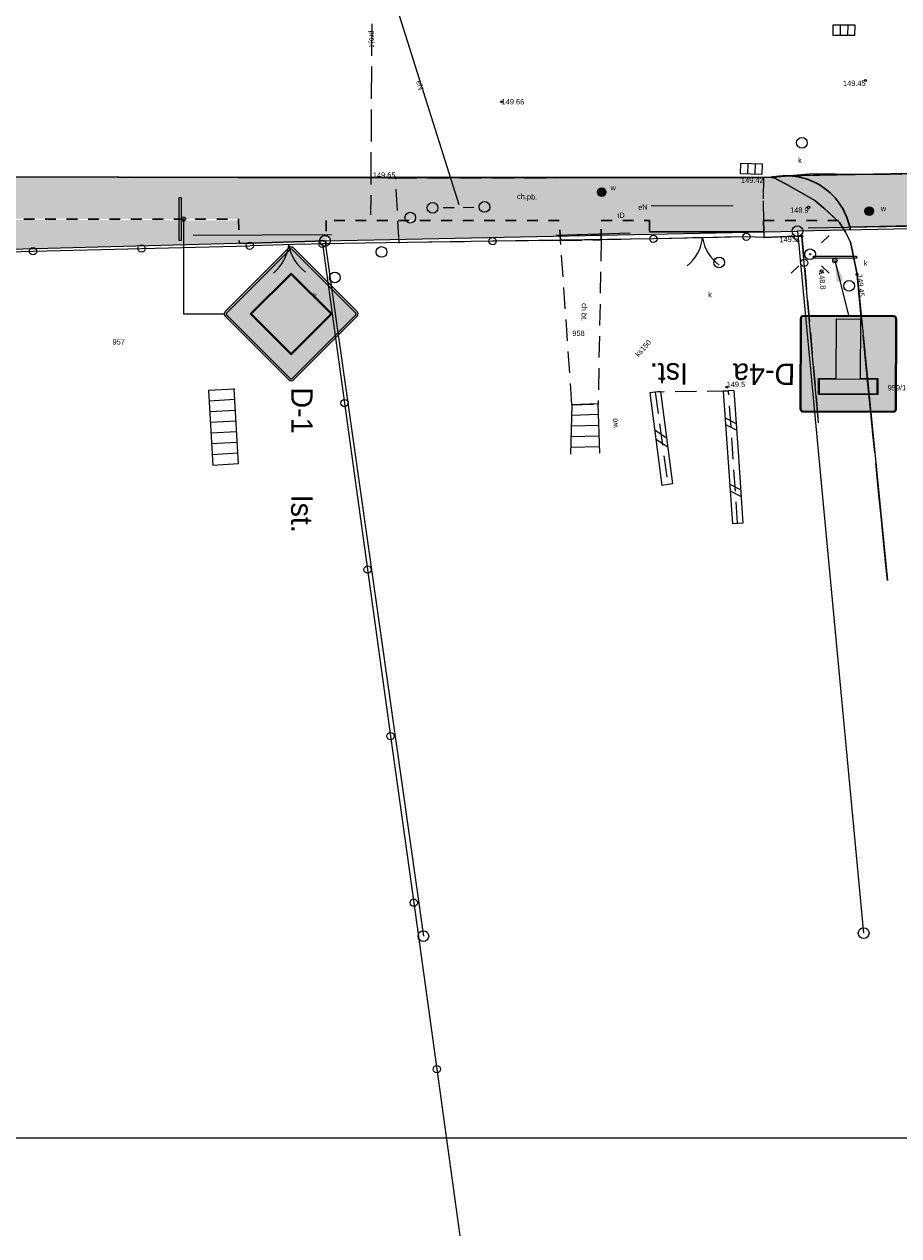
# Model space of a CAD drawing. Extents: x 7583285 to 7585126, y 6019995 to 6020809.
# Tile 28 of 54: x 7584150 to 7584190, y 6020639 to 6020696. Entities that reach past the tile are written whole.
import ezdxf
from ezdxf import colors
from ezdxf.entities.mleader import LeaderData, LeaderLine
from ezdxf.enums import TextEntityAlignment as Align
from ezdxf.math import Vec2, Vec3

# ---------------------------------------------------------------- set-up
doc = ezdxf.new("R2010")
doc.units = 0
doc.header["$MEASUREMENT"] = 0
for name, pattern in [('1_OTKC', [1.5, 1, -0.5]), ('1_OTKJ', [2, 1.5, -0.5]), ('1_OTKK', [0]), ('3', [1, 0.5, -0.5]), ('3_EGBS', [0]), ('3_EGBSG', [0]), ('4_SULO', [0]), ('4_SUPP_P', [2, 1.5, -0.5])]:
    doc.linetypes.add(name, pattern=pattern)
doc.layers.get('0').update_dxf_attribs({"linetype": 'CONTINUOUS', "lineweight": 5})
for name, color, linetype, lineweight in [('0 ciek betonowy', 31, 'CONTINUOUS', 30), ('0 Krawężnik ', 1, 'CONTINUOUS', 30), ('0 Krawężnik najazdowy', 6, 'CONTINUOUS', 30), ('0 obrzeże', 51, '3', 30), ('Dzialki', 3, 'CONTINUOUS', 25)]:
    doc.layers.add(name, color=color, linetype=linetype, lineweight=lineweight)
for name, color, linetype in [('0 ozn pionowe', 7, 'CONTINUOUS'), ('EGBE_L_3', 7, '3_EGBS'), ('Numery_dzialek', 7, 'CONTINUOUS'), ('OTD_L_12', 7, 'CONTINUOUS'), ('OTK_E_T_1', 7, 'CONTINUOUS'), ('OTK_L_0', 7, '1_OTKJ'), ('OTK_L_1', 7, '1_OTKK'), ('OTK_L_2', 7, '1_OTKC'), ('OTO_L_0', 7, 'CONTINUOUS'), ('OTO_L_1', 7, 'CONTINUOUS'), ('OTR_T_0', 7, 'CONTINUOUS'), ('OTR_T_1', 7, 'CONTINUOUS'), ('P_SUTP_E_T_0', 30, 'CONTINUOUS'), ('P_SUTP_L_0', 30, '4_SUPP_P'), ('Punkty', 7, 'CONTINUOUS'), ('SUE_T_3', 7, 'CONTINUOUS'), ('SUEP_E_T_0', 1, 'CONTINUOUS'), ('SUER_T_0', 1, 'CONTINUOUS'), ('SUK_E_T_4', 36, 'CONTINUOUS'), ('SUK_T_1', 36, 'CONTINUOUS'), ('SUK_T_3', 36, 'CONTINUOUS'), ('SUKP_E_T_0', 36, 'CONTINUOUS'), ('SUL_L_1', 7, '4_SULO'), ('SUP_T_0', 7, 'CONTINUOUS'), ('SUP_T_2', 7, 'CONTINUOUS'), ('SUTP_E_T_0', 30, 'CONTINUOUS'), ('SUW_E_T_2', 5, 'CONTINUOUS'), ('SUW_T_5', 5, 'CONTINUOUS'), ('SUWP_E_T_0', 5, 'CONTINUOUS')]:
    doc.layers.add(name, color=color, linetype=linetype)

# ---------------------------------------------------------------- blocks, each defined once
blk = doc.blocks.new('GRT')
at = {"linetype": 'Continuous'}
blk.add_circle((0, 0), 0.25, dxfattribs=at)
blk = doc.blocks.new('1_OTRN')
at = {"linetype": 'Continuous'}
blk.add_circle((0, 0), 0.045, dxfattribs=at)
blk = doc.blocks.new('1_OTRS')
at = {"linetype": 'Continuous'}
blk.add_circle((0, 0), 0.045, dxfattribs=at)
blk = doc.blocks.new('4_SUEO_W')
at = {"linetype": 'Continuous'}
for p, q in [((-0.5303, 0.5303), (-0.8839, 0.8839)), ((0.5303, 0.5303), (0.8839, 0.8839)), ((-0.5303, -0.5303), (-0.8839, -0.8839)), ((0.5303, -0.5303), (0.8839, -0.8839))]:
    blk.add_line(p, q, dxfattribs=at)
blk.add_circle((0, 0), 0.025, dxfattribs=at)
blk = doc.blocks.new('4_SUPP')
at = {"linetype": 'Continuous'}
blk.add_circle((0, 0), 0.25, dxfattribs=at)
blk = doc.blocks.new('4_SUPS')
at = {"linetype": 'Continuous'}
blk.add_circle((0, 0), 0.0625, dxfattribs=at)
blk = doc.blocks.new('4_SUKK')
at = {"linetype": 'Continuous'}
for p, q in [((-0.5, -0.25), (-0.5, 0.25)), ((-0.5, 0.25), (0.5, 0.25)), ((-0.175, 0.25), (-0.175, -0.25)), ((0.175, 0.25), (0.175, -0.25)), ((0.5, 0.25), (0.5, -0.25)), ((0.5, -0.25), (-0.5, -0.25))]:
    blk.add_line(p, q, dxfattribs=at)
blk = doc.blocks.new('4_SUKS')
at = {"linetype": 'Continuous'}
blk.add_circle((0, 0), 0.25, dxfattribs=at)
blk = doc.blocks.new('4_SUPK')
at = {"linetype": 'Continuous'}
blk.add_circle((0, 0), 0.25, dxfattribs=at)
blk = doc.blocks.new('4_SUWW')
at = {"linetype": 'Continuous'}
for radius in [0.2, 0.175, 0.15, 0.125, 0.1, 0.075, 0.05, 0.025, 0.00715]:
    blk.add_circle((0, 0), radius, dxfattribs=at)
blk = doc.blocks.new('Słupek')
h = blk.add_hatch(color=256)
h.paths.add_polyline_path([(-50, -5), (0, -5), (50, -5), (50, -10), (-50, -10)])
h.paths.add_polyline_path([(5, 0, 1), (-5, 0, 1)])
at = {"color": 7}
blk.add_lwpolyline([(-50, -5), (50, -5), (50, -10), (-50, -10)], close=True, dxfattribs=at)
blk.add_circle((0, 0), 5, dxfattribs=at)
blk = doc.blocks.new('P_Opis_Pionowe')
for tag, p in [('Symbol', (0, 0)), ('Stan', (5, 0))]:
    blk.add_attdef(tag, p, '', height=1)
at = {"flags": 1}
for tag, p in [('Wielkość', (0, -1.2)), ('Odblaskowość', (0, -2.4)), ('Dodatkowe', (0, -3.6))]:
    blk.add_attdef(tag, p, '', height=1, dxfattribs=at)
blk = doc.blocks.new('D-1_')
at = {"true_color": 0x000000}
h = blk.add_hatch(color=18, dxfattribs=at)
h.dxf.hatch_style = 1
h.paths.add_polyline_path([(-615, 603), (-21, 9, 0.414214), (21, 9), (615, 603, 0.414214), (615, 645), (21, 1239, 0.414214), (-21, 1239), (-615, 645, 0.414214)])
h.paths.add_polyline_path([(-602, 615), (-8, 22, 0.414214), (8, 22), (602, 615, 0.414214), (602, 632), (8, 1226, 0.414214), (-8, 1226), (-602, 632, 0.414214)], flags=16)
h.paths.add_polyline_path([(0, 242), (-382, 624), (0, 1006), (382, 624)], flags=0)
h.paths.add_polyline_path([(0, 255), (-369, 624), (0, 993), (369, 624)], flags=0)
at = {"true_color": 0xffffff}
h = blk.add_hatch(color=7, dxfattribs=at)
h.dxf.hatch_style = 1
h.paths.add_polyline_path([(-602, 632, 0.414214), (-602, 615), (-8, 22, 0.414214), (8, 22), (602, 615, 0.414214), (602, 632), (8, 1226, 0.414214), (-8, 1226)])
h.paths.add_polyline_path([(-381, 624), (0, 242), (382, 624), (0, 1006)], flags=16)
h.paths.add_polyline_path([(-369, 624), (0, 255), (369, 624), (0, 993)], flags=0)
at = {"true_color": 0x000000}
h = blk.add_hatch(color=18, dxfattribs=at)
h.dxf.hatch_style = 1
h.paths.add_polyline_path([(-381, 624), (0, 242), (382, 624), (0, 1006)])
h.paths.add_polyline_path([(-369, 624), (0, 255), (369, 624), (0, 993)], flags=16)
at = {"true_color": 0xe1e1e1}
h = blk.add_hatch(color=254, dxfattribs=at)
h.dxf.hatch_style = 1
h.paths.add_polyline_path([(0, 255), (369, 624), (0, 993), (-369, 624)])
at = {"color": 18, "true_color": 0x000000}
for points in [[(21, 9), (615, 603, 0.414214), (615, 645), (21, 1239, 0.414214), (-21, 1239), (-615, 645, 0.414214), (-615, 603), (-21, 9, 0.414214)], [(8, 22), (602, 615, 0.414214), (602, 632), (8, 1226, 0.414214), (-8, 1226), (-602, 632, 0.414214), (-602, 615), (-8, 22, 0.414214), (8, 22)]]:
    blk.add_lwpolyline(points, format="xyb", close=True, dxfattribs=at)
for points in [[(0, 242), (382, 624), (0, 1006), (-381, 624), (0, 242)], [(0, 255), (369, 624), (0, 993), (-369, 624), (0, 255)]]:
    blk.add_lwpolyline(points, close=True, dxfattribs=at)
blk = doc.blocks.new('D-4a_')
at = {"true_color": 0xffffff}
h = blk.add_hatch(color=7, dxfattribs=at)
h.dxf.hatch_style = 1
h.paths.add_polyline_path([(-450, 30, 0.4142136), (-420, 0), (0, 0), (420, 0, 0.4142136), (450, 30), (450, 870, 0.4142136), (420, 900), (-420, 900, 0.4142136), (-450, 870)])
h.paths.add_polyline_path([(-441, 30, 0.4142136), (-420, 9), (420, 9, 0.4142136), (441, 30), (441, 870, 0.4142136), (420, 891), (-420, 891, 0.4142136), (-441, 870)], flags=16)
h.paths.add_polyline_path([(-277.5, 736.5), (-277.5, 586.5), (-112.5, 586.5), (-112.5, 31.5), (112.5, 31.5), (112.5, 586.5), (277.5, 586.5), (277.5, 736.5)], flags=0)
h.paths.add_polyline_path([(-270, 594), (-270, 729), (270, 729), (270, 594)], flags=0)
at = {"true_color": 0x1d1d1d}
h = blk.add_hatch(color=250, dxfattribs=at)
h.dxf.hatch_style = 1
h.paths.add_polyline_path([(-441, 30, 0.4142136), (-420, 9), (420, 9, 0.4142136), (441, 30), (441, 870, 0.4142136), (420, 891), (-420, 891, 0.4142136), (-441, 870)])
h.paths.add_polyline_path([(-277.5, 586.5), (-277.5, 736.5), (277.5, 736.5), (277.5, 586.5), (112.5, 586.5), (112.5, 31.5), (-112.5, 31.5), (-112.5, 586.5)], flags=16)
h.paths.add_polyline_path([(-270, 594), (-270, 729), (270, 729), (270, 594)], flags=0)
at = {"true_color": 0xffffff}
h = blk.add_hatch(color=7, dxfattribs=at)
h.dxf.hatch_style = 1
h.paths.add_polyline_path([(-112.5, 31.5), (-112.5, 586.5), (-277.5, 586.5), (-277.5, 736.5), (277.5, 736.5), (277.5, 586.5), (112.5, 586.5), (112.5, 31.5)])
at = {"true_color": 0x4c4c4c}
blk.add_hatch(color=251, dxfattribs=at).paths.add_polyline_path([(-270, 594), (270, 594), (270, 729), (-270, 729)])
at = {"color": 7, "true_color": 0xffffff}
for points in [[(-420, 0), (420, 0, 0.4142136), (450, 30), (450, 870, 0.4142136), (420, 900), (-420, 900, 0.4142136), (-450, 870), (-450, 30, 0.4142136)], [(-420, 9), (420, 9, 0.4142136), (441, 30), (441, 870, 0.4142136), (420, 891), (-420, 891, 0.4142136), (-441, 870), (-441, 30, 0.4142136), (-420, 9)]]:
    blk.add_lwpolyline(points, format="xyb", close=True, dxfattribs=at)
blk.add_lwpolyline([(-112.5, 31.5), (-112.5, 586.5), (-277.5, 586.5), (-277.5, 736.5), (277.5, 736.5), (277.5, 586.5), (112.5, 586.5), (112.5, 31.5)], close=True, dxfattribs=at)
at = {"color": 251, "true_color": 0x4c4c4c}
blk.add_lwpolyline([(-270, 594), (270, 594), (270, 729), (-270, 729)], close=True, dxfattribs=at)

msp = doc.modelspace()

# ---------------------------------------------------------------- hatches: boundary and pattern name
at = {"lineweight": 30}
h = msp.add_hatch(color=256, dxfattribs=at)
h.dxf.hatch_style = 1
h.set_gradient(color1=(173, 173, 173), color2=(143, 143, 143), one_color=1, tint=0.47)
h.paths.add_polyline_path([(7584184.03, 6020688.51), (7584184.031, 6020686.51), (7584178.714, 6020686.51), (7584176.46, 6020686.51), (7584176.474, 6020685.823), (7584174.546, 6020685.784), (7584174.496, 6020686.51), (7584163.62, 6020686.51), (7584163.65, 6020685.562), (7584159.577, 6020685.433), (7584159.577, 6020686.573), (7584139.588, 6020686.604), (7584132.31, 6020686.604), (7584132.301, 6020685.049), (7584129.979, 6020685.03), (7584129.983, 6020686.611), (7584116.751, 6020686.67), (7584110.397, 6020686.67), (7584107.426, 6020686.51), (7584096, 6020686.51), (7584096.066, 6020684.156), (7584095.028, 6020684.155), (7584094.91, 6020686.47), (7584090.79, 6020686.45), (7584087.38, 6020686.5), (7584076.799, 6020686.5), (7584072.031, 6020686.5), (7584063.27, 6020686.437), (7584063.279, 6020684.188), (7584062.17, 6020684.22), (7584062.172, 6020686.49), (7584049.78, 6020686.5), (7584046.255, 6020686.78), (7584038.409, 6020686.989), (7584034.778, 6020687.086), (7584020.493, 6020687.518), (7584014.844, 6020687.619), (7583996.64, 6020687.906), (7583996.64, 6020685.863), (7583995.64, 6020685.863), (7583995.64, 6020687.886), (7583992.069, 6020687.886), (7583988.622, 6020688.013), (7583985.939, 6020688.013), (7583981.93, 6020687.765), (7583955.77, 6020687.575), (7583955.77, 6020686.07), (7583954.26, 6020686.07), (7583954.249, 6020687.588), (7583940.36, 6020687.47), (7583932.205, 6020686.457), (7583932.202, 6020687.581), (7583908.883, 6020687.917), (7583895.47, 6020688.454), (7583879.431, 6020690.274), (7583871.509, 6020690.557), (7583850.73, 6020691.44), (7583837.31, 6020690.63), (7583824.719, 6020690.63), (7583820.29, 6020690.88), (7583816.81, 6020690.8), (7583808.51, 6020691.09), (7583808.51, 6020688.714), (7583807.301, 6020688.755), (7583807.38, 6020691.12), (7583804.4, 6020691.19), (7583800.384, 6020691.296), (7583800.32, 6020688.87), (7583766.736, 6020690.08), (7583766.953, 6020690.832), (7583767.612, 6020692.057), (7583774.909, 6020692.004), (7583775.984, 6020691.939), (7583779.62, 6020692.04), (7583783.71, 6020692.04), (7583795.5, 6020691.91), (7583800.64, 6020693.44), (7583804.51, 6020693.25), (7583816.78, 6020692.99), (7583820.29, 6020692.88), (7583823.06, 6020692.75), (7583831.23, 6020692.43), (7583837.31, 6020692.745), (7583850.73, 6020693.44), (7583875.346, 6020692.44), (7583879.431, 6020692.274), (7583880.102, 6020692.247), (7583895.705, 6020690.525), (7583905.884, 6020690.209), (7583908.883, 6020690.117), (7583932.826, 6020689.714), (7583948.721, 6020689.587), (7583981.93, 6020689.965), (7583985.902, 6020690.012), (7583988.58, 6020690.044), (7583992.069, 6020690.086), (7583997.407, 6020690.086), (7584009.084, 6020689.773), (7584020.422, 6020689.518), (7584034.778, 6020689.086), (7584046.21, 6020688.78), (7584060.778, 6020688.677), (7584073.362, 6020688.67), (7584090.798, 6020688.67), (7584110.425, 6020688.67), (7584138.543, 6020688.573), (7584165.71, 6020688.573)])
h.paths.add_polyline_path([(7583755.187, 6020695.111), (7583754.885, 6020693.143), (7583760.83, 6020692.23), (7583761.245, 6020690.946), (7583761.322, 6020690.248), (7583751.485, 6020690.549), (7583751.578, 6020693.341), (7583746.91, 6020693.53), (7583726.307, 6020694.557), (7583707.51, 6020695.44), (7583709.508, 6020697.365), (7583734.856, 6020696.127)])
h.paths.add_polyline_path([(7583702.142, 6020697.67), (7583703.303, 6020695.65), (7583688.945, 6020695.982), (7583668.249, 6020696.589), (7583670.04, 6020698.557)])
h = msp.add_hatch(color=256, dxfattribs=at)
h.dxf.hatch_style = 1
h.set_gradient(color1=(204, 102, 102), color2=(155, 77, 77), one_color=1, tint=0.47)
h.paths.add_polyline_path([(7584185.198, 6020688.592), (7584185.261, 6020688.598), (7584188.701, 6020688.661), (7584190.435, 6020688.67, 0.997552), (7584190.525, 6020688.67, 0.002538), (7584190.525, 6020688.67), (7584192.45, 6020688.69), (7584194.33, 6020688.73), (7584195.635, 6020688.788, 0.268711), (7584193.534, 6020686.792, 0.043397), (7584193.435, 6020686.301), (7584188.053, 6020686.197, 0.342644)])
h.paths.add_polyline_path([(7584189.16, 6020686.94, 1), (7584188.76, 6020686.94, 1)], flags=16)
h.paths.add_polyline_path([(7584191.349, 6020687.905), (7584191.355, 6020687.53), (7584192.771, 6020687.555), (7584192.765, 6020687.93)], flags=8)
h.paths.add_polyline_path([(7584189.458, 6020687.148), (7584189.458, 6020686.898), (7584189.708, 6020686.898), (7584189.708, 6020687.148)], flags=8)
h.paths.add_polyline_path([(7584190.414, 6020688.982), (7584190.418, 6020688.607), (7584191.71, 6020688.62), (7584191.706, 6020688.995)], flags=24)
h = msp.add_hatch(color=256, dxfattribs=at)
h.dxf.hatch_style = 1
h.set_gradient(color1=(204, 102, 102), color2=(155, 77, 77), one_color=1, tint=0.47)
h.paths.add_polyline_path([(7584020.493, 6020685.297), (7584020.493, 6020687.518), (7584014.844, 6020687.619), (7584014.844, 6020686.266), (7584014.844, 6020685.425), (7584020.493, 6020685.297)])
h.paths.add_polyline_path([(7584116.741, 6020685.08), (7584116.751, 6020686.636), (7584121.73, 6020686.636), (7584121.735, 6020686.636), (7584121.732, 6020685.696), (7584121.66, 6020685.69), (7584121.68, 6020685.44), (7584121.731, 6020685.444), (7584121.731, 6020685.36, 0.426604), (7584121.48, 6020685.1), (7584116.91, 6020684.921, 0.39294)])
h.paths.add_polyline_path([(7584071.956, 6020684.93), (7584076.881, 6020684.945), (7584076.802, 6020686.445), (7584072.03, 6020686.47), (7584071.954, 6020684.93)])
h.paths.add_polyline_path([(7584090.784, 6020684.945), (7584090.79, 6020686.45), (7584087.379, 6020686.45), (7584087.346, 6020685.125), (7584090.784, 6020684.945)])
h.paths.add_polyline_path([(7584046.215, 6020685.328), (7584046.255, 6020686.78), (7584049.735, 6020686.504, 0.428975), (7584049.779, 6020686.455), (7584049.744, 6020685.264)])
h.paths.add_polyline_path([(7584071.909, 6020683.936), (7584071.956, 6020684.93), (7584076.881, 6020684.945), (7584076.942, 6020683.79), (7584071.909, 6020683.936)])
h.paths.add_polyline_path([(7584139.569, 6020685.658), (7584139.588, 6020686.632), (7584142.519, 6020686.573), (7584142.503, 6020685.24, 0.416048), (7584142.25, 6020684.991), (7584139.697, 6020685.006, 0.253701), (7584139.558, 6020685.09), (7584139.569, 6020685.658)])
h.paths.add_polyline_path([(7584107.428, 6020684.55), (7584107.426, 6020685.981), (7584110.379, 6020686.173), (7584110.324, 6020684.664), (7584109.42, 6020684.628, 0.99109), (7584109.08, 6020684.615), (7584107.428, 6020684.55)])
h.paths.add_polyline_path([(7584038.409, 6020684.901), (7584038.409, 6020686.226), (7584034.778, 6020686.239), (7584034.778, 6020684.981)])
h.paths.add_polyline_path([(7584087.317, 6020683.907), (7584087.346, 6020685.125), (7584090.784, 6020684.945), (7584090.781, 6020684.033), (7584087.317, 6020683.907)])
h.paths.add_polyline_path([(7584099.866, 6020685.225), (7584099.88, 6020686.5), (7584096.95, 6020686.48), (7584097.005, 6020685.129), (7584099.866, 6020685.225)])
h.paths.add_polyline_path([(7584038.409, 6020686.226), (7584038.409, 6020686.989), (7584034.778, 6020687.086), (7584034.778, 6020686.239)])
h.paths.add_polyline_path([(7584097.043, 6020684.184), (7584097.005, 6020685.129), (7584099.866, 6020685.225), (7584099.856, 6020684.337, 0.2051), (7584099.746, 6020684.261, 0), (7584099.746, 6020684.261)])
h.paths.add_polyline_path([(7584184.031, 6020686.51), (7584184.03, 6020686.51), (7584178.714, 6020686.51), (7584178.714, 6020685.978), (7584184.044, 6020685.978)])
h.paths.add_polyline_path([(7584046.197, 6020684.685), (7584046.215, 6020685.328), (7584049.744, 6020685.264), (7584049.725, 6020684.617), (7584046.622, 6020684.673)])
h.paths.add_polyline_path([(7584110.379, 6020686.173), (7584110.397, 6020686.67), (7584107.426, 6020686.51), (7584107.426, 6020685.981)])
h.paths.add_polyline_path([(7584159.576, 6020685.452), (7584159.541, 6020686.573), (7584163.62, 6020686.51), (7584163.634, 6020685.802, 0.501243), (7584163.32, 6020685.553), (7584160.16, 6020685.468, 0.338777), (7584159.953, 6020685.462), (7584159.576, 6020685.452)])
h = msp.add_hatch(color=256, dxfattribs=at)
h.dxf.hatch_style = 1
h.set_gradient(color1=(191, 255, 127), color2=(191, 255, 127), one_color=1, tint=0.47)
h.paths.add_polyline_path([(7584142.503, 6020685.24), (7584142.519, 6020686.573), (7584159.543, 6020686.51), (7584159.564, 6020685.84), (7584159.576, 6020685.452), (7584155.118, 6020685.331, 0.373468), (7584154.895, 6020685.325), (7584150.066, 6020685.195, 0.407908), (7584149.828, 6020685.188), (7584142.75, 6020684.997, 0.402812)])
h.paths.add_polyline_path([(7584099.88, 6020686.5), (7584107.41, 6020686.51), (7584107.428, 6020684.55), (7584101.03, 6020684.3, 0.994667), (7584100.53, 6020684.283), (7584100.44, 6020684.28, 0.070717), (7584100.45, 6020684.35, 1.022684), (7584099.95, 6020684.339, 0.090551), (7584099.889, 6020684.335)])
h.paths.add_polyline_path([(7584106.69, 6020685.58, 1), (7584106.19, 6020685.58, 1)], flags=16)
h.paths.add_polyline_path([(7584103.465, 6020685.169), (7584103.47, 6020684.794), (7584104.012, 6020684.801), (7584104.007, 6020685.176)], flags=8)
h.paths.add_polyline_path([(7584110.324, 6020684.664), (7584110.464, 6020686.67), (7584116.751, 6020686.67), (7584116.741, 6020685.08, 0.419515), (7584116.57, 6020684.908), (7584110.324, 6020684.664)])
h.paths.add_polyline_path([(7584121.732, 6020685.696), (7584121.735, 6020686.636), (7584129.979, 6020686.611), (7584129.979, 6020685.2, 0.355489), (7584129.813, 6020685.063), (7584129.398, 6020685.066, 0.8537), (7584129.062, 6020685.068), (7584121.98, 6020685.109, 0.001444), (7584121.98, 6020685.11, 0.413336), (7584121.731, 6020685.36), (7584121.731, 6020685.444), (7584122.08, 6020685.47), (7584122.047, 6020685.677, 0.78985), (7584122.52, 6020685.79, 1.154885), (7584122.03, 6020685.719), (7584121.732, 6020685.696)])
h.paths.add_polyline_path([(7584132.31, 6020685.17), (7584132.31, 6020686.604), (7584139.587, 6020686.583), (7584139.558, 6020685.09, 0.274795), (7584139.404, 6020685.008), (7584132.473, 6020685.048, 0.33277)])
h.paths.add_polyline_path([(7584167.021, 6020685.63), (7584166.972, 6020686.51), (7584167.336, 6020686.51, 0.561951), (7584167.764, 6020686.51), (7584174.496, 6020686.51), (7584174.542, 6020685.835), (7584174.546, 6020685.784)])
h.paths.add_polyline_path([(7584163.633, 6020685.859), (7584163.62, 6020686.51), (7584166.972, 6020686.51), (7584167.021, 6020685.63), (7584163.82, 6020685.565, 0.334071), (7584163.634, 6020685.802)])
h.paths.add_polyline_path([(7584176.46, 6020685.823), (7584176.46, 6020685.891), (7584176.46, 6020686.51), (7584178.714, 6020686.51), (7584178.714, 6020685.978), (7584178.714, 6020685.869)])
at = {"lineweight": 9}
h = msp.add_hatch(color=256, dxfattribs=at)
h.dxf.hatch_style = 1
h.set_gradient(color1=(191, 255, 127), color2=(197, 255, 140), one_color=1, tint=0.55)
h.paths.add_polyline_path([(7584184.031, 6020686.51), (7584184.044, 6020685.978), (7584188.08, 6020686.059), (7584187.902, 6020686.51)])
at = {"layer": '0 ciek betonowy', "lineweight": 30}
h = msp.add_hatch(color=256, dxfattribs=at)
h.dxf.hatch_style = 1
h.set_gradient(color1=(173, 173, 173), color2=(143, 143, 143), one_color=1, tint=0.47)
h.paths.add_polyline_path([(7584187.481, 6020686.51), (7584186.83, 6020687.1), (7584186.43, 6020687.44), (7584186.02, 6020687.68), (7584185.09, 6020688.2), (7584184.5, 6020688.509, 0.121217), (7584184.505, 6020688.53, 0.021117), (7584184.505, 6020688.534), (7584185.198, 6020688.592, -0.342644), (7584188.053, 6020686.197), (7584187.717, 6020686.191), (7584187.58, 6020686.42)])
h.paths.add_polyline_path([(7584184.031, 6020686.51), (7584184.01, 6020687.43), (7584184.03, 6020688.51), (7584184.415, 6020688.528, 0), (7584184.415, 6020688.528, 0.765187), (7584184.5, 6020688.509), (7584185.09, 6020688.2), (7584186.02, 6020687.68), (7584186.43, 6020687.44), (7584186.83, 6020687.1), (7584187.481, 6020686.51)])
h.paths.add_polyline_path([(7584185.151, 6020687.177), (7584185.153, 6020686.802), (7584186.194, 6020686.808), (7584186.192, 6020687.183)], flags=24)
h.paths.add_polyline_path([(7584186.192, 6020687.12, 1), (7584186.067, 6020687.12, 1)], flags=0)
h.paths.add_polyline_path([(7584182.801, 6020688.566), (7584182.803, 6020688.191), (7584184.094, 6020688.198), (7584184.092, 6020688.573)], flags=24)

# ---------------------------------------------------------------- linework, layer by layer
at = {"lineweight": 9}
msp.add_lwpolyline([(7584299.239, 6020643.695), (7584089.239, 6020643.695), (7584089.239, 6020792.195), (7584299.239, 6020792.195), (7584299.239, 6020643.695)], dxfattribs=at)
at = {"layer": '0 Krawężnik ', "lineweight": 30}
for p, q in [((7584159.543, 6020688.51), (7584142.543, 6020688.573)), ((7584178.714, 6020688.51), (7584163.543, 6020688.51))]:
    msp.add_line(p, q, dxfattribs=at)
at = {"layer": '0 Krawężnik najazdowy', "lineweight": 30}
for p, q in [((7584184.969, 6020688.592), (7584195.68, 6020688.79)), ((7584163.543, 6020688.51), (7584159.543, 6020688.51)), ((7584184.03, 6020688.51), (7584178.714, 6020688.51)), ((7584184.46, 6020688.53), (7584184.03, 6020688.51)), ((7584184.044, 6020685.978), (7584178.714, 6020685.978)), ((7584188.053, 6020686.197), (7584193.435, 6020686.301)), ((7584163.639, 6020685.561), (7584159.577, 6020685.433))]:
    msp.add_line(p, q, dxfattribs=at)
msp.add_arc((7584185.083, 6020685.556), 3.039, 9.5354, 101.8354, dxfattribs=at)
at = {"layer": '0 obrzeże', "lineweight": 30}
for p, q in [((7584142.519, 6020686.573), (7584159.541, 6020686.573)), ((7584159.541, 6020686.573), (7584159.576, 6020685.452)), ((7584174.496, 6020686.51), (7584163.62, 6020686.51)), ((7584163.62, 6020686.51), (7584163.639, 6020685.561)), ((7584174.56, 6020685.58), (7584174.496, 6020686.51)), ((7584176.46, 6020685.61), (7584176.46, 6020686.51)), ((7584176.46, 6020686.51), (7584178.714, 6020686.51)), ((7584178.714, 6020686.51), (7584178.714, 6020685.869)), ((7584184.03, 6020686.51), (7584184.044, 6020685.978)), ((7584184.031, 6020686.51), (7584187.902, 6020686.51)), ((7584176.46, 6020685.823), (7584174.546, 6020685.784))]:
    msp.add_line(p, q, dxfattribs=at)
at = {"layer": 'Dzialki'}
for p, q in [((7584163.57, 6020685.56), (7584185.61, 6020686.01)), ((7584195.64, 6020686.21), (7584185.61, 6020686.01)), ((7584185.61, 6020686.01), (7584188.7, 6020653.26)), ((7584142.5, 6020684.99), (7584163.57, 6020685.56)), ((7584163.57, 6020685.56), (7584168.16, 6020653.12))]:
    msp.add_line(p, q, dxfattribs=at)
at = {"layer": 'EGBE_L_3', "linetype": '3_EGBS'}
for p, q in [((7584159.34, 6020678.64), (7584158.14, 6020678.58)), ((7584158.14, 6020678.58), (7584158.34, 6020675.08)), ((7584159.37, 6020678.15), (7584158.17, 6020678.08)), ((7584159.39, 6020677.65), (7584158.2, 6020677.58)), ((7584175.09, 6020677.9), (7584175.02, 6020675.61)), ((7584176.33, 6020677.45), (7584175.07, 6020677.41)), ((7584176.32, 6020677.95), (7584175.09, 6020677.9)), ((7584159.42, 6020677.15), (7584158.22, 6020677.08)), ((7584176.35, 6020676.95), (7584175.06, 6020676.91)), ((7584159.45, 6020676.65), (7584158.25, 6020676.58)), ((7584176.36, 6020676.45), (7584175.04, 6020676.41)), ((7584159.48, 6020676.15), (7584158.28, 6020676.08)), ((7584176.38, 6020675.95), (7584175.03, 6020675.91)), ((7584159.51, 6020675.65), (7584158.31, 6020675.58)), ((7584159.53, 6020675.15), (7584158.34, 6020675.08))]:
    msp.add_line(p, q, dxfattribs=at)
at = {"layer": 'EGBE_L_3', "linetype": '3_EGBSG'}
for p, q in [((7584159.53, 6020675.15), (7584159.34, 6020678.64)), ((7584176.39, 6020675.65), (7584176.32, 6020677.95))]:
    msp.add_line(p, q, dxfattribs=at)
at = {"layer": 'EGBE_L_3', "linetype": '3_EGBS'}
for p in [(7584159.34, 6020678.64), (7584176.32, 6020677.95)]:
    msp.add_point(p, dxfattribs=at)
at = {"layer": 'OTD_L_12'}
for p, q in [((7584179.23, 6020678.53), (7584178.73, 6020678.47)), ((7584178.73, 6020678.47), (7584179.29, 6020674.15)), ((7584179.23, 6020678.53), (7584179.79, 6020674.22)), ((7584182.65, 6020678.57), (7584182.15, 6020678.54)), ((7584182.15, 6020678.54), (7584182.36, 6020675.45)), ((7584182.65, 6020678.57), (7584182.86, 6020675.48)), ((7584182.24, 6020677.3), (7584182.76, 6020677.03)), ((7584182.26, 6020676.99), (7584182.78, 6020676.72)), ((7584178.96, 6020676.74), (7584179.51, 6020676.37)), ((7584179.01, 6020676.31), (7584179.56, 6020675.94)), ((7584182.36, 6020675.45), (7584182.58, 6020672.36)), ((7584182.86, 6020675.48), (7584183.07, 6020672.39)), ((7584179.79, 6020674.22), (7584179.29, 6020674.15)), ((7584182.45, 6020674.21), (7584182.97, 6020673.94)), ((7584182.47, 6020673.9), (7584182.99, 6020673.63)), ((7584183.07, 6020672.39), (7584182.58, 6020672.36))]:
    msp.add_line(p, q, dxfattribs=at)
at = {"layer": 'OTK_L_0', "linetype": '1_OTKJ'}
for p, q in [((7584110.47, 6020688.67), (7584166.86, 6020688.5)), ((7584184.03, 6020688.51), (7584166.86, 6020688.5)), ((7584184.03, 6020688.51), (7584184.46, 6020688.53)), ((7584184.46, 6020688.53), (7584186.35, 6020688.69)), ((7584185.09, 6020688.2), (7584184.46, 6020688.53)), ((7584186.02, 6020687.68), (7584185.09, 6020688.2)), ((7584186.35, 6020688.69), (7584188.44, 6020688.66)), ((7584188.44, 6020688.66), (7584190.48, 6020688.67)), ((7584186.43, 6020687.44), (7584186.02, 6020687.68)), ((7584186.83, 6020687.1), (7584186.43, 6020687.44)), ((7584187.58, 6020686.42), (7584186.83, 6020687.1)), ((7584187.85, 6020685.97), (7584187.58, 6020686.42)), ((7584188.08, 6020685.49), (7584187.85, 6020685.97)), ((7584188.2, 6020684.99), (7584188.08, 6020685.49)), ((7584188.39, 6020683.99), (7584188.2, 6020684.99)), ((7584189.81, 6020669.71), (7584188.39, 6020683.99))]:
    msp.add_line(p, q, dxfattribs=at)
at = {"layer": 'OTK_L_1', "linetype": '1_OTKK'}
for p, q in [((7584110.47, 6020688.67), (7584166.86, 6020688.5)), ((7584184.03, 6020688.51), (7584166.86, 6020688.5)), ((7584184.46, 6020688.53), (7584184.03, 6020688.51)), ((7584186.35, 6020688.69), (7584184.46, 6020688.53)), ((7584184.46, 6020688.53), (7584185.09, 6020688.2)), ((7584185.09, 6020688.2), (7584186.02, 6020687.68)), ((7584188.44, 6020688.66), (7584186.35, 6020688.69)), ((7584190.48, 6020688.67), (7584188.44, 6020688.66)), ((7584186.02, 6020687.68), (7584186.43, 6020687.44)), ((7584186.43, 6020687.44), (7584186.83, 6020687.1)), ((7584186.83, 6020687.1), (7584187.58, 6020686.42)), ((7584187.58, 6020686.42), (7584187.85, 6020685.97)), ((7584187.85, 6020685.97), (7584188.08, 6020685.49)), ((7584188.08, 6020685.49), (7584188.2, 6020684.99)), ((7584188.2, 6020684.99), (7584188.39, 6020683.99)), ((7584188.39, 6020683.99), (7584189.81, 6020669.71))]:
    msp.add_line(p, q, dxfattribs=at)
at = {"layer": 'OTK_L_2', "linetype": '1_OTKC'}
for p, q in [((7584166.86, 6020688.5), (7584182.32, 6020688.51)), ((7584167.03, 6020685.47), (7584166.86, 6020688.5)), ((7584182.32, 6020688.51), (7584182.66, 6020688.51)), ((7584182.66, 6020688.51), (7584183.06, 6020688.51)), ((7584183.06, 6020688.51), (7584183.44, 6020688.51)), ((7584183.44, 6020688.51), (7584184.03, 6020688.51)), ((7584184.03, 6020688.51), (7584184.01, 6020687.43)), ((7584184.46, 6020688.53), (7584184.03, 6020688.51)), ((7584185.09, 6020688.2), (7584184.46, 6020688.53)), ((7584186.02, 6020687.68), (7584185.09, 6020688.2)), ((7584186.43, 6020687.44), (7584186.02, 6020687.68)), ((7584184.01, 6020687.43), (7584184.05, 6020685.71)), ((7584186.83, 6020687.1), (7584186.43, 6020687.44)), ((7584187.58, 6020686.42), (7584186.83, 6020687.1)), ((7584187.85, 6020685.97), (7584187.58, 6020686.42)), ((7584188.08, 6020685.49), (7584187.85, 6020685.97)), ((7584174.56, 6020685.58), (7584167.03, 6020685.47)), ((7584174.56, 6020685.58), (7584176.46, 6020685.61)), ((7584176.46, 6020685.61), (7584174.56, 6020685.58)), ((7584175.09, 6020677.9), (7584174.56, 6020685.58)), ((7584176.46, 6020685.61), (7584176.31, 6020677.95)), ((7584178.89, 6020685.65), (7584176.46, 6020685.61)), ((7584183.23, 6020685.75), (7584178.89, 6020685.65)), ((7584184.05, 6020685.71), (7584183.23, 6020685.75)), ((7584184.05, 6020685.71), (7584185.16, 6020685.76)), ((7584185.16, 6020685.76), (7584185.82, 6020685.78)), ((7584185.82, 6020685.78), (7584186.59, 6020677.06)), ((7584188.2, 6020684.99), (7584188.08, 6020685.49)), ((7584188.39, 6020683.99), (7584188.2, 6020684.99)), ((7584189.81, 6020669.71), (7584188.39, 6020683.99)), ((7584182.4, 6020678.55), (7584178.98, 6020678.5)), ((7584178.98, 6020678.5), (7584179.55, 6020674.3)), ((7584182.82, 6020672.38), (7584182.4, 6020678.55)), ((7584175.09, 6020677.9), (7584176.31, 6020677.95))]:
    msp.add_line(p, q, dxfattribs=at)
at = {"layer": 'OTO_L_0'}
for p, q in [((7584171.39, 6020685.54), (7584163.45, 6020685.42)), ((7584163.45, 6020685.42), (7584164.48, 6020677.99)), ((7584178.89, 6020685.65), (7584171.39, 6020685.54)), ((7584183.23, 6020685.75), (7584178.89, 6020685.65)), ((7584184.05, 6020685.71), (7584183.23, 6020685.75)), ((7584185.16, 6020685.76), (7584184.05, 6020685.71)), ((7584185.82, 6020685.78), (7584185.16, 6020685.76)), ((7584185.93, 6020684.53), (7584185.82, 6020685.78)), ((7584142.46, 6020684.89), (7584149.95, 6020685.07)), ((7584149.95, 6020685.07), (7584155.01, 6020685.2)), ((7584155.01, 6020685.2), (7584160.06, 6020685.33)), ((7584186.59, 6020677.06), (7584185.93, 6020684.53)), ((7584164.48, 6020677.99), (7584165.56, 6020670.22)), ((7584165.56, 6020670.22), (7584166.63, 6020662.45)), ((7584166.63, 6020662.45), (7584167.71, 6020654.68)), ((7584167.71, 6020654.68), (7584168.79, 6020646.91)), ((7584168.79, 6020646.91), (7584169.86, 6020639.14))]:
    msp.add_line(p, q, dxfattribs=at)
for centre in [(7584155.01, 6020685.2), (7584171.39, 6020685.54), (7584149.95, 6020685.07), (7584185.93, 6020684.53), (7584164.48, 6020677.99), (7584165.56, 6020670.22), (7584166.63, 6020662.45), (7584167.71, 6020654.68), (7584168.79, 6020646.91)]:
    msp.add_circle(centre, 0.17, dxfattribs=at)
at = {"layer": 'OTO_L_1'}
for p, q in [((7584162.63, 6020685.4), (7584161.13, 6020685.36)), ((7584163.45, 6020685.42), (7584162.38, 6020685.39)), ((7584180.43, 6020685.69), (7584178.89, 6020685.65)), ((7584181.93, 6020685.72), (7584180.43, 6020685.69)), ((7584183.23, 6020685.75), (7584181.68, 6020685.72)), ((7584161.13, 6020685.36), (7584160.06, 6020685.33))]:
    msp.add_line(p, q, dxfattribs=at)
for centre in [(7584160.06, 6020685.33), (7584163.45, 6020685.42), (7584178.89, 6020685.65), (7584183.23, 6020685.75)]:
    msp.add_circle(centre, 0.17, dxfattribs=at)
for centre, start, end in [((7584159.894, 6020685.6), 309.5044, 353.5788), ((7584163.854, 6020685.706), 189.4677, 233.5421), ((7584179.197, 6020685.933), 309.3191, 353.3934), ((7584183.157, 6020686.026), 189.2823, 233.3567)]:
    msp.add_arc(centre, 2, start, end, dxfattribs=at)
at = {"layer": 'P_SUTP_L_0', "linetype": '4_SUPP_P'}
msp.add_line((7584165.76, 6020697.69), (7584165.7, 6020686.77), dxfattribs=at)
at = {"layer": 'SUL_L_1', "linetype": '4_SULO'}
for p, q in [((7584165.37, 6020701.39), (7584169.81, 6020687.25)), ((7584178.78, 6020687.21), (7584182.61, 6020687.19)), ((7584174.36, 6020685.83), (7584177.8, 6020685.93)), ((7584186.11, 6020686.16), (7584193.39, 6020686.3)), ((7584157.42, 6020685.83), (7584163.87, 6020685.86))]:
    msp.add_line(p, q, dxfattribs=at)
at = {"layer": 'SUP_T_2', "linetype": 'Continuous'}
for p, q in [((7584169.09, 6020687.11), (7584169.59, 6020687.12)), ((7584170.01, 6020687.12), (7584170.51, 6020687.13))]:
    msp.add_line(p, q, dxfattribs=at)

# ---------------------------------------------------------------- block references
for name, p, xscale, yscale, zscale, rotation in [('Słupek', (7584187.359, 6020684.641), 0.02, 0.02, 0.02, 179.8007088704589), ('D-4a_', (7584187.991, 6020682.069), 0.005000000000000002, 0.005000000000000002, 0.005000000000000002, 179.8007088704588)]:
    msp.add_blockref(name, p, dxfattribs=dict(xscale=xscale, yscale=yscale, zscale=zscale, rotation=rotation))
at = {"rotation": 179.8007088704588}
msp.add_blockref('P_Opis_Pionowe', (7584185.508, 6020679.827), dxfattribs=at).add_auto_attribs({'Symbol': 'D-4a', 'Stan': 'Ist.'})
at = {"layer": '0 ozn pionowe', "rotation": 270}
for name, p, xscale, yscale, zscale in [('Słupek', (7584156.964, 6020686.573), 0.02, 0.02, 0.02), ('D-1_', (7584158.873, 6020682.149), 0.005, 0.005, 0.005)]:
    msp.add_blockref(name, p, dxfattribs=dict(at, xscale=xscale, yscale=yscale, zscale=zscale))
msp.add_blockref('P_Opis_Pionowe', (7584161.993, 6020678.718), dxfattribs=at).add_auto_attribs({'Symbol': 'D-1', 'Stan': 'Ist.'})
at = {"layer": 'OTR_T_0', "rotation": 0.413845}
msp.add_blockref('1_OTRS', (7584188.79, 6020693.04), dxfattribs=at)
at = {"layer": 'OTR_T_0'}
for p in [(7584171.81, 6020692.05), (7584166.86, 6020688.5), (7584184.46, 6020688.53), (7584188.39, 6020683.99)]:
    msp.add_blockref('1_OTRS', p, dxfattribs=at)
at = {"layer": 'OTR_T_1'}
msp.add_blockref('1_OTRN', (7584185.82, 6020685.78), dxfattribs=at)
at = {"layer": 'OTR_T_1', "rotation": 0.413845}
msp.add_blockref('1_OTRN', (7584182.31, 6020678.73), dxfattribs=at)
at = {"layer": 'Punkty'}
for p in [(7584185.61, 6020686.01), (7584163.57, 6020685.56), (7584168.16, 6020653.12), (7584188.7, 6020653.26)]:
    msp.add_blockref('GRT', p, dxfattribs=at)
at = {"layer": 'SUE_T_3'}
for name in ['4_SUEO_W', '4_SUPP']:
    msp.add_blockref(name, (7584186.2, 6020684.93), dxfattribs=at)
at = {"layer": 'SUER_T_0'}
for p in [(7584186.13, 6020687.12), (7584186.73, 6020684.15)]:
    msp.add_blockref('4_SUPS', p, dxfattribs=at)
at = {"layer": 'SUK_T_1'}
for p, rotation in [((7584187.78, 6020695.39), 359.690188), ((7584183.46, 6020688.92), 357.83644)]:
    msp.add_blockref('4_SUKK', p, dxfattribs=dict(at, rotation=rotation))
at = {"layer": 'SUK_T_3'}
for p in [(7584185.82, 6020690.13), (7584181.96, 6020684.55), (7584164.03, 6020683.85), (7584188.02, 6020683.46)]:
    msp.add_blockref('4_SUKS', p, dxfattribs=at)
at = {"layer": 'SUP_T_0'}
msp.add_blockref('4_SUPK', (7584167.55, 6020686.64), dxfattribs=at)
at = {"layer": 'SUP_T_2'}
for p in [(7584168.59, 6020687.1), (7584171.01, 6020687.14), (7584166.21, 6020685.04)]:
    msp.add_blockref('4_SUPP', p, dxfattribs=at)
at = {"layer": 'SUW_T_5'}
for p in [(7584176.48, 6020687.83), (7584188.96, 6020686.94)]:
    msp.add_blockref('4_SUWW', p, dxfattribs=at)

# ---------------------------------------------------------------- texts
at = {"layer": 'Numery_dzialek'}
for s, p in [('957', (7584153.66, 6020680.97)), ('958', (7584175.11, 6020681.37)), ('959/1', (7584189.82, 6020678.83))]:
    msp.add_text(s, height=0.25, dxfattribs=at).set_placement(p, align=Align.TOP_LEFT)
at = {"layer": 'OTK_E_T_1'}
for s, rotation, p in [('ch.pb.', 357.9546, (7584173, 6020687.59)), ('ch.bt.', 268.4723, (7584175.67, 6020682.23))]:
    msp.add_text(s, height=0.25, rotation=rotation, dxfattribs=at).set_placement(p, align=Align.MIDDLE)
at = {"layer": 'OTR_T_0'}
for s, rotation, p in [('149.45', 0.41, (7584188.79, 6020693.04)), ('149.42', 0.3052, (7584184.03, 6020688.51))]:
    msp.add_text(s, height=0.25, rotation=rotation, dxfattribs=at).set_placement(p, align=Align.TOP_RIGHT)
msp.add_text('149.66', height=0.25, rotation=359.8271, dxfattribs=at).set_placement((7584171.81, 6020692.05), align=Align.MIDDLE_LEFT)
msp.add_text('149.65', height=0.25, rotation=0.0532, dxfattribs=at).set_placement((7584166.86, 6020688.5), align=Align.RIGHT)
msp.add_text('149.45', height=0.25, rotation=275.6788, dxfattribs=at).set_placement((7584188.39, 6020683.99))
at = {"layer": 'OTR_T_1'}
msp.add_text('149.5', height=0.25, rotation=2.4035, dxfattribs=at).set_placement((7584185.63, 6020685.77), align=Align.TOP_RIGHT)
msp.add_text('149.5', height=0.25, rotation=0.4138, dxfattribs=at).set_placement((7584182.31, 6020678.73))
at = {"layer": 'P_SUTP_E_T_0'}
msp.add_text('proj.t', height=0.25, rotation=269.7155, dxfattribs=at).set_placement((7584165.74, 6020694.98), align=Align.MIDDLE)
at = {"layer": 'SUEP_E_T_0'}
for rotation, p in [(287.0559, (7584168, 6020692.82)), (4.0043, (7584178.4, 6020687.13))]:
    msp.add_text('eN', height=0.25, rotation=rotation, dxfattribs=at).set_placement(p, align=Align.MIDDLE)
at = {"layer": 'SUER_T_0'}
msp.add_text('148.9', height=0.25, rotation=0.3062, dxfattribs=at).set_placement((7584186.13, 6020687.12), align=Align.TOP_RIGHT)
msp.add_text('148.8', height=0.25, rotation=275.6469, dxfattribs=at).set_placement((7584186.73, 6020684.15), align=Align.MIDDLE_LEFT)
at = {"layer": 'SUK_E_T_4'}
for p in [(7584185.64, 6020689.44), (7584163.02, 6020683.13), (7584181.44, 6020683.18)]:
    msp.add_text('k', height=0.25, dxfattribs=at).set_placement(p, align=Align.TOP_LEFT)
msp.add_text('k', height=0.25, dxfattribs=at).set_placement((7584188.71, 6020684.52), align=Align.MIDDLE_LEFT)
at = {"layer": 'SUKP_E_T_0'}
msp.add_text('ks150', height=0.25, rotation=48.2762, dxfattribs=at).set_placement((7584178.41, 6020680.55), align=Align.MIDDLE)
at = {"layer": 'SUTP_E_T_0'}
msp.add_text('tD', height=0.25, rotation=3.57, dxfattribs=at).set_placement((7584177.38, 6020686.75), align=Align.MIDDLE)
at = {"layer": 'SUW_E_T_2'}
msp.add_text('w', height=0.25, dxfattribs=at).set_placement((7584176.89, 6020687.91))
msp.add_text('w', height=0.25, dxfattribs=at).set_placement((7584189.5, 6020687.19), align=Align.TOP_LEFT)
at = {"layer": 'SUWP_E_T_0'}
msp.add_text('wo', height=0.25, rotation=93.3019, dxfattribs=at).set_placement((7584177.1, 6020677.06), align=Align.MIDDLE)

# ---------------------------------------------------------------- leaders
ml = msp.add_multileader_mtext('Standard')
ml.set_content('')
ml.set_leader_properties()
ml.build(insert=Vec2(0, 0))
ml.multileader.update_dxf_attribs({"has_dogleg": 0, "dogleg_length": 2, "arrow_head_size": 0})
ctx = ml.context
ctx.base_point, ctx.char_height, ctx.arrow_head_size, ctx.landing_gap_size, ctx.plane_origin, ctx.plane_x_axis, ctx.plane_y_axis = Vec3(7584187.991, 6020682.069), 0.2, 0, 0.4, Vec3(1655712.848, -1635798.325), Vec3(0.971114, 0.238617), Vec3(-0.238617, 0.971114)
notes = []
notes.append((ctx, [(0, (1, 1, 0), (7584189.933, 6020682.546), (-0.971114, -0.238617), 2, [(0, [(7584187.359, 6020684.641)], 256, [])])]))
ctx.mtext, ml.multileader.dxf.content_type = None, 0
at = {"layer": '0 ozn pionowe'}
ml = msp.add_multileader_mtext('Standard', dxfattribs=at)
ml.set_content('')
ml.set_leader_properties()
ml.build(insert=Vec2(0, 0))
ml.multileader.update_dxf_attribs({"has_dogleg": 0, "dogleg_length": 2, "arrow_head_size": 0})
ctx = ml.context
ctx.base_point, ctx.char_height, ctx.arrow_head_size, ctx.landing_gap_size = Vec3(0, 0), 0.2, 0, 0.4
notes.append((ctx, [(0, (1, 1, 0), (7584160.873, 6020682.149), (-1, 0), 2, [(0, [(7584156.964, 6020686.573), (7584156.964, 6020682.149)], 256, [])])]))
ctx.mtext, ml.multileader.dxf.content_type = None, 0
for ctx, leaders in notes:
    for number, flags, end, landing, length, lines in leaders:
        leader = LeaderData()
        leader.index, (leader.has_last_leader_line, leader.has_dogleg_vector, leader.attachment_direction) = number, flags
        leader.last_leader_point, leader.dogleg_vector, leader.dogleg_length = Vec3(end), Vec3(landing), length
        for number, points, colour, breaks in lines:
            line = LeaderLine()
            line.index, line.vertices, line.color, line.breaks = number, Vec3.list(points), colors.encode_raw_color(colour), breaks
            leader.lines.append(line)
        ctx.leaders.append(leader)

doc.saveas('drawing.dxf')
